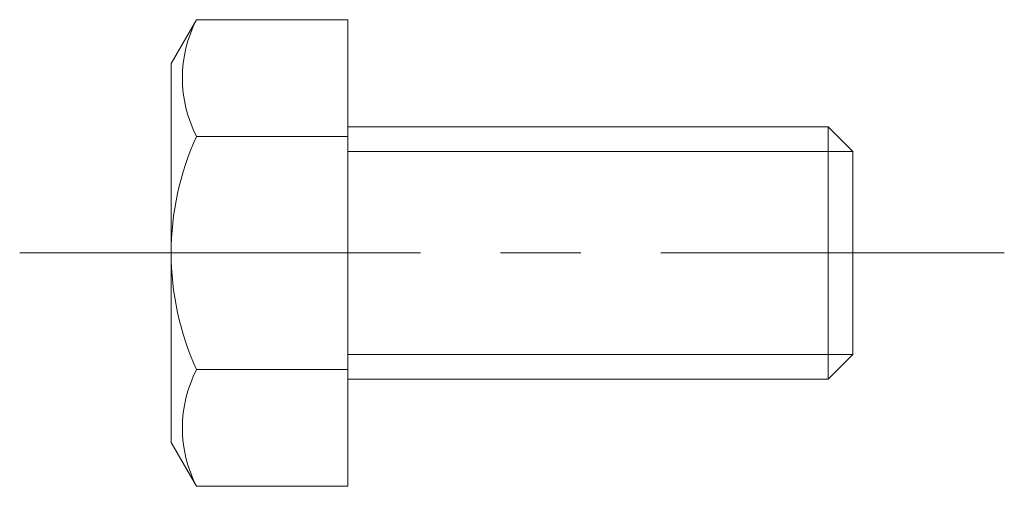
# Model space of a CAD drawing. Header units: millimetres. Extents: x -6.5 to 13, y -4.6 to 4.6.
import ezdxf

# ---------------------------------------------------------------- set-up
doc = ezdxf.new("R2010")
doc.units = ezdxf.units.MM
doc.header["$LTSCALE"] = 0.5
doc.linetypes.add('CENTER', pattern=[50.8, 31.75, -6.35, 6.35, -6.35])
doc.layers.get('0').update_dxf_attribs({"color": 9, "lineweight": 15})

msp = doc.modelspace()

# ---------------------------------------------------------------- linework, layer by layer
at = {"ltscale": 0.5}
for p, q in [((-2.998, 4.619), (-3.5, 3.75)), ((0, 4.619), (-2.998, 4.619)), ((0, 4.619), (0, -4.619)), ((-3.5, 3.75), (-3.5, -3.75)), ((0, 2.5), (9.509, 2.5)), ((10, 2.009), (9.509, 2.5)), ((9.509, -2.5), (9.509, 2.5)), ((0, 2.309), (-2.998, 2.309)), ((10, 2.009), (10, -2.009)), ((10, -2.009), (9.509, -2.5)), ((0, -2.309), (-2.998, -2.309)), ((0, -2.5), (9.509, -2.5)), ((-2.998, -4.619), (-3.5, -3.75)), ((0, -4.619), (-2.998, -4.619))]:
    msp.add_line(p, q, dxfattribs=at)
at = {"color": 5, "ltscale": 0.5}
for p, q in [((0, 2.009), (10, 2.009)), ((0, -2.009), (10, -2.009))]:
    msp.add_line(p, q, dxfattribs=at)
at = {"color": 1, "linetype": 'CENTER', "ltscale": 0.5}
msp.add_line((-6.5, 0), (13, 0), dxfattribs=at)
at = {"ltscale": 0.5}
for centre, radius, start, end in [((-0.758, 3.464), 2.52, 152.7337, 207.2663), ((2.067, 0), 5.567, 155.4913, 204.5087), ((-0.758, -3.464), 2.52, 152.7337, 207.2663)]:
    msp.add_arc(centre, radius, start, end, dxfattribs=at)

doc.saveas('drawing.dxf')
